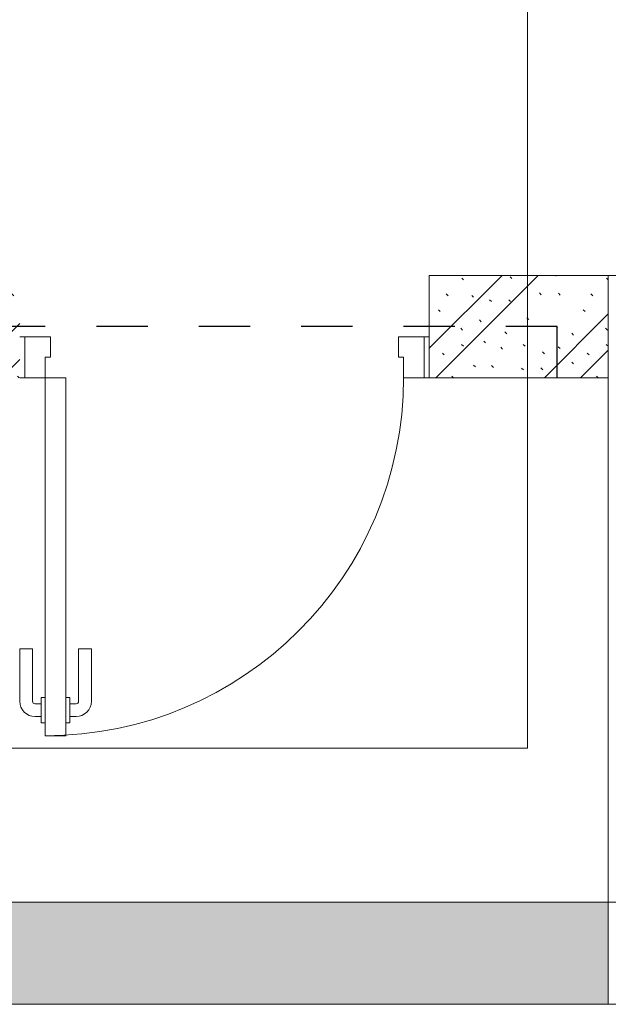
# Model space of a CAD drawing. Header units: millimetres. Extents: x -3267 to 40126, y 29201 to 102288.
# Tile 134 of 256: x 21501 to 22651, y 40994 to 42919. Entities that reach past the tile are written whole.
import ezdxf

# ---------------------------------------------------------------- set-up
doc = ezdxf.new("R2010")
doc.units = ezdxf.units.MM
doc.linetypes.add('3_ Штрих_ 1 х 1 мм', pattern=[200, 100, -100])
doc.linetypes.add('4_ Штрихпунктир_ 10 х 2 мм', pattern=[1400, 1000, -200, 0, -200])
doc.layers.add('A-DETL-____-OTLN', color=7, linetype='Continuous', lineweight=9, true_color=0x00a600)
for name, color, linetype, lineweight in [('A-DOOR-____-MCUT', 7, 'Continuous', 18), ('A-DOOR-____-OTLN', 7, 'Continuous', 9), ('A-DOOR-FRAM-MCUT', 7, 'Continuous', 18), ('A-WALL-____-MCUT', 7, 'Continuous', 9), ('A-WALL-____-PATT', 7, 'Continuous', 9), ('I-WALL-____-MCUT', 7, 'Continuous', 9), ('S-BEAM-____-OTLN', 7, 'Continuous', 9), ('S-COLS-____-MCUT', 7, 'Continuous', 9), ('S-GRID-____-OTLN', 7, 'Continuous', 9)]:
    doc.layers.add(name, color=color, linetype=linetype, lineweight=lineweight)
pattern_1 = [(135, (150.28, 188.64), (-282.8427, 3e-14), [5, -395]), (135, (174.9, 237.36), (-282.8427, 3e-14), [5, -395]), (135, (211.96, 236.53), (-282.8427, 3e-14), [5, -395]), (135, (114.96, 223.96), (-282.8427, 3e-14), [5, -395]), (135, (77.54, 223.96), (-282.8427, 3e-14), [5, -395]), (135, (57.44, 184.52), (-282.8427, 3e-14), [5, -395]), (135, (66.21, 142.9), (-282.8427, 3e-14), [5, -395]), (135, (107.33, 161), (-282.8427, 3e-14), [5, -395]), (135, (99.08, 130.94), (-282.8427, 3e-14), [5, -395]), (135, (22.6, 136.46), (-282.8427, 3e-14), [5, -395]), (135, (21.16, 168.08), (-282.8427, 3e-14), [5, -395]), (135, (46.13, 96.12), (-282.8427, 3e-14), [5, -395]), (135, (3.54, 74.6), (-282.8427, 3e-14), [5, -395]), (135, (40.3, 47.56), (-282.8427, 3e-14), [5, -395]), (135, (39.77, 18.47), (-282.8427, 3e-14), [5, -395]), (135, (76.94, 37.28), (-282.8427, 3e-14), [5, -395]), (135, (114.18, 62.4), (-282.8427, 3e-14), [5, -395]), (135, (139.87, 90.2), (-282.8427, 3e-14), [5, -395]), (135, (141.44, 15.82), (-282.8427, 3e-14), [5, -395]), (135, (188.69, 26.73), (-282.8427, 3e-14), [5, -395]), (135, (176.14, 51.36), (-282.8427, 3e-14), [5, -395]), (135, (177.03, 0), (-282.8427, 3e-14), [5, -395]), (135, (276.61, 8.22), (-282.8427, 3e-14), [5, -395]), (135, (271.19, 31.72), (-282.8427, 3e-14), [5, -395]), (135, (268.29, 119.65), (-282.8427, 3e-14), [5, -395]), (135, (237.92, 101.95), (-282.8427, 3e-14), [5, -395]), (135, (237.92, 158.27), (-282.8427, 3e-14), [5, -395]), (135, (260.4, 204.35), (-282.8427, 3e-14), [5, -395]), (135, (275.54, 235.4), (-282.8427, 3e-14), [5, -395]), (135, (117.62, 268.96), (-282.8427, 3e-14), [5, -395]), (135, (203.62, 273.83), (-282.8427, 3e-14), [5, -395]), (135, (47.24, 279.3), (-282.8427, 3e-14), [5, -395]), (135, (23.2, 266.16), (-282.8427, 3e-14), [5, -395]), (135, (42.78, 232.52), (-282.8427, 3e-14), [5, -395]), (135, (177.76, 90.57), (-282.8427, 3e-14), [5, -395]), (135, (181.12, 121.8), (-282.8427, 3e-14), [5, -395]), (135, (206.73, 172.06), (-282.8427, 3e-14), [5, -395]), (135, (143.14, 136.62), (-282.8427, 3e-14), [5, -395]), (135, (211.51, 131.86), (-282.8427, 3e-14), [5, -395]), (135, (81.47, 95.1), (-282.8427, 3e-14), [5, -395]), (135, (235.13, 60.46), (-282.8427, 3e-14), [5, -395]), (135, (242.24, 4.89), (-282.8427, 3e-14), [5, -395]), (45, (0, 106.07), (-282.8427, 0), []), (45, (106.07, 0), (-282.8427, 0), []), (45, (176.78, 0), (-282.8427, 0), []), (45, (0, 176.78), (-282.8427, 0), [])]

# ---------------------------------------------------------------- blocks, each defined once
blk = doc.blocks.new('АР_Дверь однопольная - 800х2100h_700__Глухая_Су_EI30-5097571-ВКК_02_К1_З_ЭОМ_кабель_')
at = {"layer": 'A-DOOR-____-MCUT', "color": 253, "lineweight": 13, "true_color": 0xaaaaaa}
for p, q in [((350, 800), (310, 800)), ((310, 800), (310, 100)), ((350, 100), (350, 800)), ((310, 100), (350, 100))]:
    blk.add_line(p, q, dxfattribs=at)
at = {"layer": 'A-DOOR-____-OTLN', "color": 253, "lineweight": 5, "true_color": 0xaaaaaa}
for p, q in [((302, 775), (302, 725)), ((310, 775), (302, 775)), ((350, 775), (358, 775)), ((358, 775), (358, 725)), ((302, 762.5), (290, 762.5)), ((358, 762.5), (370, 762.5)), ((260, 630), (260, 732.5)), ((285, 630), (285, 732.5)), ((302, 737.5), (290, 737.5)), ((358, 737.5), (370, 737.5)), ((375, 630), (375, 732.5)), ((400, 630), (400, 732.5)), ((302, 725), (310, 725)), ((358, 725), (350, 725)), ((285, 630), (260, 630)), ((375, 630), (400, 630))]:
    blk.add_line(p, q, dxfattribs=at)
for centre, radius, start, end in [((350, 100), 700, 90, 180), ((290, 732.5), 30, 90, 180), ((370, 732.5), 30, 0, 90), ((290, 732.5), 4.99, 90, 180), ((370, 732.5), 4.99, 0, 90)]:
    blk.add_arc(centre, radius, start, end, dxfattribs=at)
at = {"layer": 'A-DOOR-FRAM-MCUT', "color": 253, "lineweight": 13, "true_color": 0xaaaaaa}
for p, q in [((-390, 100), (-400, 100)), ((-350, 100), (-390, 100)), ((-390, 100), (-390, 20)), ((-350, 60), (-350, 100)), ((390, 100), (350, 100)), ((350, 100), (350, 60)), ((390, 20), (390, 100)), ((390, 100), (400, 100)), ((-340, 60), (-350, 60)), ((-340, 20), (-340, 60)), ((350, 60), (340, 60)), ((340, 60), (340, 20)), ((-390, 20), (-400, 20)), ((-390, 20), (-340, 20)), ((340, 20), (390, 20)), ((390, 20), (400, 20))]:
    blk.add_line(p, q, dxfattribs=at)
blk = doc.blocks.new('АР_Перемычка - 200_Уx2_50x5__250-250-5284391-ВКК_02_К1_З_ЭОМ_кабель_')
at = {"layer": 'S-BEAM-____-OTLN', "color": 9, "linetype": '3_ Штрих_ 1 х 1 мм', "lineweight": 25, "true_color": 0xc4c4c4}
for p, q in [((-650, 100), (-650, -100)), ((650, 100), (650, -100)), ((-650, 0), (650, 0))]:
    blk.add_line(p, q, dxfattribs=at)
blk = doc.blocks.new('Наметкина 10_РД_АР_К1_отсоединено_rvt-1-ВКК_02_К1_З_ЭОМ_кабель_')
at = {"layer": 'A-WALL-____-PATT', "lineweight": 5, "true_color": 0xaaaaaa}
h = blk.add_hatch(dxfattribs=at)
h.set_pattern_fill('FP_1', color=253, style=0, pattern_type=2)
h.set_pattern_definition(pattern_1)
h.paths.add_polyline_path([(20925, 42500), (20925, 42700), (20575, 42700), (20575, 42500)])
h.paths.add_polyline_path([(19501.5, 42500), (19775, 42500), (19775, 42700), (19075, 42700), (19075, 42500), (19375, 42500)])
h = blk.add_hatch(dxfattribs=at)
h.set_pattern_fill('FP_1', color=253, style=0, pattern_type=2)
h.set_pattern_definition(pattern_1)
h.paths.add_polyline_path([(20925, 41275), (20925, 41475), (18310, 41475), (18310, 41275), (20703.7, 41275)])
h.paths.add_polyline_path([(16670, 41275), (16670, 41475), (16500, 41475), (16500, 41275)])
at = {"layer": 'A-WALL-____-MCUT', "color": 253, "lineweight": 5, "true_color": 0xaaaaaa}
for p, q in [((20925, 41475), (18975, 41475)), ((20925, 41275), (20925, 41475)), ((18975, 41275), (20925, 41275))]:
    blk.add_line(p, q, dxfattribs=at)
at = {"layer": 'I-WALL-____-MCUT', "color": 253, "lineweight": 5, "true_color": 0xaaaaaa}
for p, q in [((20925, 42700), (20575, 42700)), ((20575, 42700), (20575, 42500)), ((20925, 42500), (20925, 42700)), ((20575, 42500), (20925, 42500))]:
    blk.add_line(p, q, dxfattribs=at)
at = {"layer": 'S-COLS-____-MCUT', "color": 253, "lineweight": 5, "true_color": 0xaaaaaa}
for p, q in [((20925, 42700), (20925, 41275)), ((21325, 42700), (20925, 42700)), ((20925, 41275), (21325, 41275))]:
    blk.add_line(p, q, dxfattribs=at)
at = {"layer": 'A-DOOR-____-OTLN', "color": 253, "lineweight": 5, "true_color": 0xaaaaaa, "rotation": 180}
blk.add_blockref('АР_Дверь однопольная - 800х2100h_700__Глухая_Су_EI30-5097571-ВКК_02_К1_З_ЭОМ_кабель_', (20175, 42600), dxfattribs=at)
at = {"layer": 'S-BEAM-____-OTLN', "color": 253, "lineweight": 5, "true_color": 0xaaaaaa, "rotation": 180}
blk.add_blockref('АР_Перемычка - 200_Уx2_50x5__250-250-5284391-ВКК_02_К1_З_ЭОМ_кабель_', (20175, 42600), dxfattribs=at)

msp = doc.modelspace()

# ---------------------------------------------------------------- linework, layer by layer
at = {"layer": 'A-DETL-____-OTLN', "color": 5, "true_color": 0x0000ff}
for p in [(22492.7, 44018.9), (20557.6, 41494.7)]:
    msp.add_line(p, (22492.7, 41494.7), dxfattribs=at)
at = {"layer": 'S-GRID-____-OTLN', "color": 253, "linetype": '4_ Штрихпунктир_ 10 х 2 мм', "true_color": 0xaaaaaa}
msp.add_line((38817.9, 41193.7), (-2467.3, 41193.7), dxfattribs=at)

# ---------------------------------------------------------------- block references
at = {"lineweight": 5}
msp.add_blockref('Наметкина 10_РД_АР_К1_отсоединено_rvt-1-ВКК_02_К1_З_ЭОМ_кабель_', (1725.6, -281.3), dxfattribs=at)

doc.saveas('drawing.dxf')
